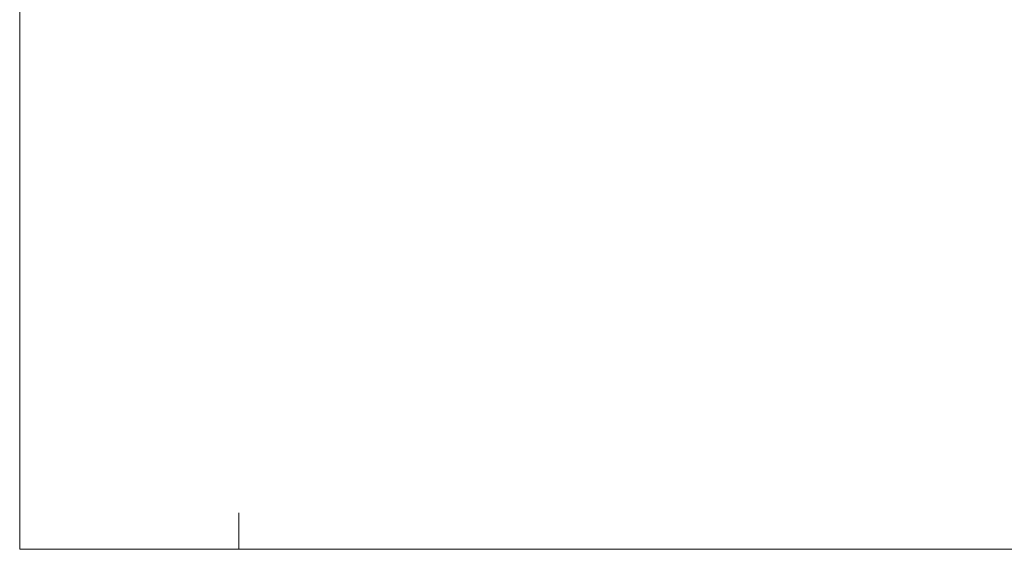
# Model space of a CAD drawing. Extents: x -394022 to -71759, y -12022 to 18278.
# Tile 63 of 91: x -128759 to -115289, y -11422 to -4185. Entities that reach past the tile are written whole.
import ezdxf

# ---------------------------------------------------------------- set-up
doc = ezdxf.new("R2010")
doc.units = 0
doc.header["$MEASUREMENT"] = 0
doc.layers.add('ARCH TABELA_Nr_Pióra__21', color=7, linetype='Continuous', lineweight=13)

msp = doc.modelspace()

# ---------------------------------------------------------------- linework, layer by layer
at = {"layer": 'ARCH TABELA_Nr_Pióra__21', "linetype": 'Continuous'}
for p, q in [((-128758.7, -11421.6), (-128758.7, 18278.4)), ((-125758.7, -10921.6), (-125758.7, -11421.6)), ((-125758.7, -11421.6), (-125758.7, -10921.6)), ((-125758.7, -11421.6), (-125758.7, -10921.6)), ((-71758.7, -11421.6), (-128758.7, -11421.6))]:
    msp.add_line(p, q, dxfattribs=at)

doc.saveas('drawing.dxf')
